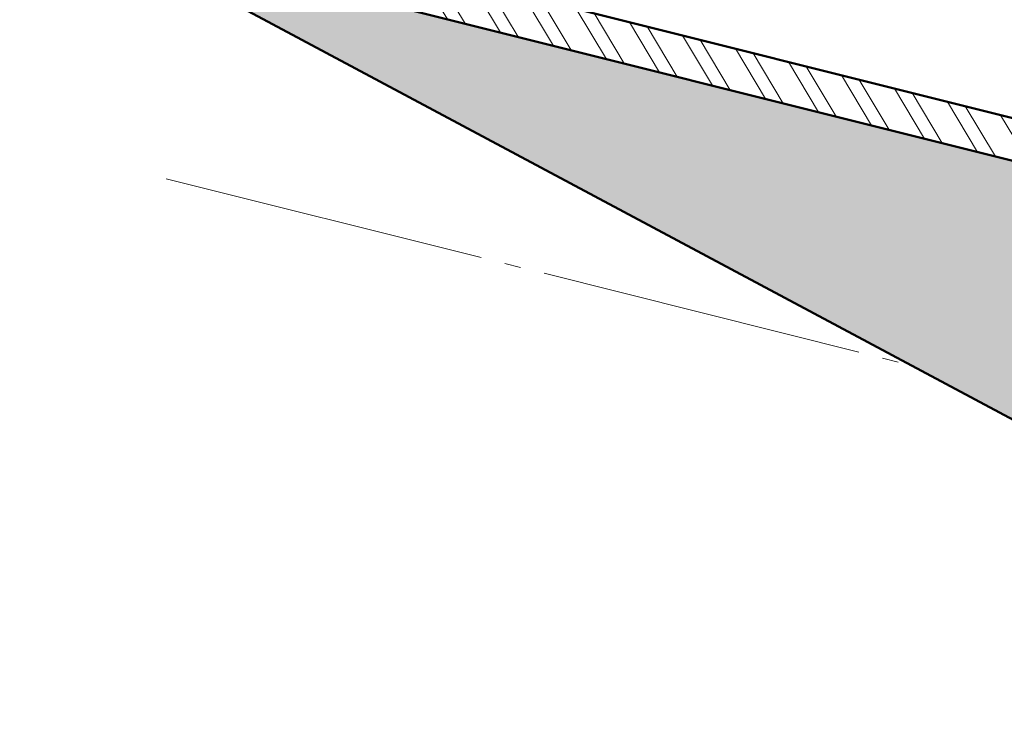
# Model space of a CAD drawing. Header units: millimetres. Extents: x -2096172177 to 2055029645, y -728784453 to 1899906214.
# Tile 16 of 109: x -2060114234 to -2052492962, y 1680920758 to 1686392836. Entities that reach past the tile are written whole.
import ezdxf

# ---------------------------------------------------------------- set-up
doc = ezdxf.new("R2010")
doc.units = ezdxf.units.MM
doc.linetypes.add('DASHDOT_axis', pattern=[24, 20, -1.5, 1, -1.5])
for name, color, linetype, lineweight in [('Наружные стены', 1, 'Continuous', 50), ('Толщины привязок', 130, 'Continuous', 18), ('Уровни пола', 240, 'Continuous', 50), ('Штриховки', 212, 'Continuous', 25)]:
    doc.layers.add(name, color=color, linetype=linetype, lineweight=lineweight)

# ---------------------------------------------------------------- blocks, each defined once
blk = doc.blocks.new('Фасад (на основе 1 эт)')
at = {"layer": 'Штриховки', "lineweight": 20}
h = blk.add_hatch(dxfattribs=at)
h.set_pattern_fill('ANSI32', color=5)
h.set_pattern_definition([(45, (1306721.64, 685615.73), (-336.7596, 336.7596), []), (45, (1306946.15, 685615.73), (-336.7596, 336.7596), [])])
h.paths.add_polyline_path([(1804374.554, 955840.777), (1803864.554, 955840.777), (1803864.554, 952765.777), (1804374.554, 952765.777), (1804374.554, 952765.777)])
h.paths.add_polyline_path([(1807629.554, 959865.777), (1807429.554, 959865.777), (1807290.03, 959865.777), (1807119.554, 959695.433), (1807119.554, 952765.777), (1807629.554, 952765.777), (1807629.554, 952765.777)])
h.paths.add_polyline_path([(1818084.554, 956675.777), (1817574.554, 956675.777), (1817574.554, 955235.777), (1818084.554, 955235.777)])
h.paths.add_polyline_path([(1816884.554, 959865.777), (1816374.554, 959865.777), (1816374.554, 959265.777), (1816884.554, 959265.777)])
h = blk.add_hatch(dxfattribs=at)
h.set_pattern_fill('TILE3', color=256, scale=4, pattern_type=2)
h.set_pattern_definition([(331.6993, (1747741.899, 862003.465), (400.0000576, -199.9994338), [29.5296, -2923.4334]), (323.9727, (1747761.899, 862012.465), (1400.0000374, -999.9971696), [27.203, -2693.0886]), (84.8572, (1747606.8986, 861963.465), (1600.011055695, 17800.00007994), [196.7922, -19884.0456]), (46.8476, (1747630.899, 861973.465), (2800.00097714, 2999.9999452), [21.9318, -4364.4114]), (90, (1747624.9, 861959.47), (-200, 1e-14), [4, -196]), (59.0362, (1747624.9, 861963.465), (200.000376, 400.00013), [11.662, -1154.529]), (63.4349, (1747606.9, 861963.465), (0.00026, 199.99991), [15.6524, -431.5614]), (49.899, (1747613.899, 861977.465), (1000.0034381, 1200.0000194), [24.8394, -4943.0642]), (0, (1747606.9, 861963.47), (0, 200), [18, -182]), (16.2602, (1747671.899, 862003.465), (3400.0000822, 999.9997206), [25, -4974.9998]), (20.556, (1747651.899, 862012.465), (999.9999944, 399.999059), [34.176, -1674.6242]), (7.4314, (1747683.899, 862024.465), (2999.99995095, 399.9995566), [23.1948, -4615.7704]), (36.0273, (1747629.899, 861996.465), (799.9999886, 599.9985412), [27.203, -2693.0886]), (28.3007, (1747645.899, 861989.465), (2199.9998857, 1199.9972714), [29.5296, -2923.4334]), (352.5686, (1747706.899, 862027.465), (1599.9999323, -199.9997773), [23.1948, -4615.7704]), (339.444, (1747729.899, 862024.465), (599.999965, -199.9994856), [34.176, -1674.6242]), (343.7398, (1747717.899, 862010.465), (1400.00003287, -399.99988495), [25, -4974.9998]), (0, (1747695.9, 862010.47), (0, 200), [22, -178]), (275.1429, (1747789.2586, 862159.465), (200.00529586, -2200.000015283), [196.7922, -19884.0486]), (0, (1747788.9, 861963.47), (0, 200), [18, -182]), (310.101, (1747783.899, 861996.465), (2200.00711284, -2600.00006477), [24.8394, -4943.0642]), (296.5651, (1747799.9, 861977.465), (200.00017, -200.0001), [15.6524, -431.5614]), (300.9638, (1747782.9, 861973.465), (400.000703, -599.999947), [11.662, -1154.529]), (90, (1747788.9, 861959.47), (-200, 1e-14), [4, -196]), (313.1524, (1747767.899, 861989.465), (200.0001161, -200.0000718), [21.9318, -4364.4114])])
h.paths.add_polyline_path([(1803864.554, 956340.777), (1803364.554, 955840.777), (1807119.554, 955840.777), (1807119.554, 959595.777)])
at = {"linetype": 'DASHDOT_axis', "lineweight": 15, "ltscale": 100}
blk.add_line((1804374.554, 959217.203), (1804374.554, 956850.777), dxfattribs=at)
at = {"layer": 'Наружные стены'}
for p, q in [((1807119.554, 952015.777), (1807119.554, 959865.777)), ((1807629.554, 952015.777), (1807629.554, 959865.777))]:
    blk.add_line(p, q, dxfattribs=at)
at = {"layer": 'Уровни пола', "color": 1}
blk.add_line((1803864.554, 956340.777), (1807119.554, 959595.777), dxfattribs=at)

msp = doc.modelspace()

# ---------------------------------------------------------------- block references
at = {"layer": 'Толщины привязок', "xscale": 628.2340773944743, "yscale": 2510.435367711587, "zscale": 628.2340773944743, "rotation": 75.95032694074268}
msp.add_blockref('Фасад (на основе 1 эт)', (1849251.57, 917631.158), dxfattribs=at)

doc.saveas('drawing.dxf')
